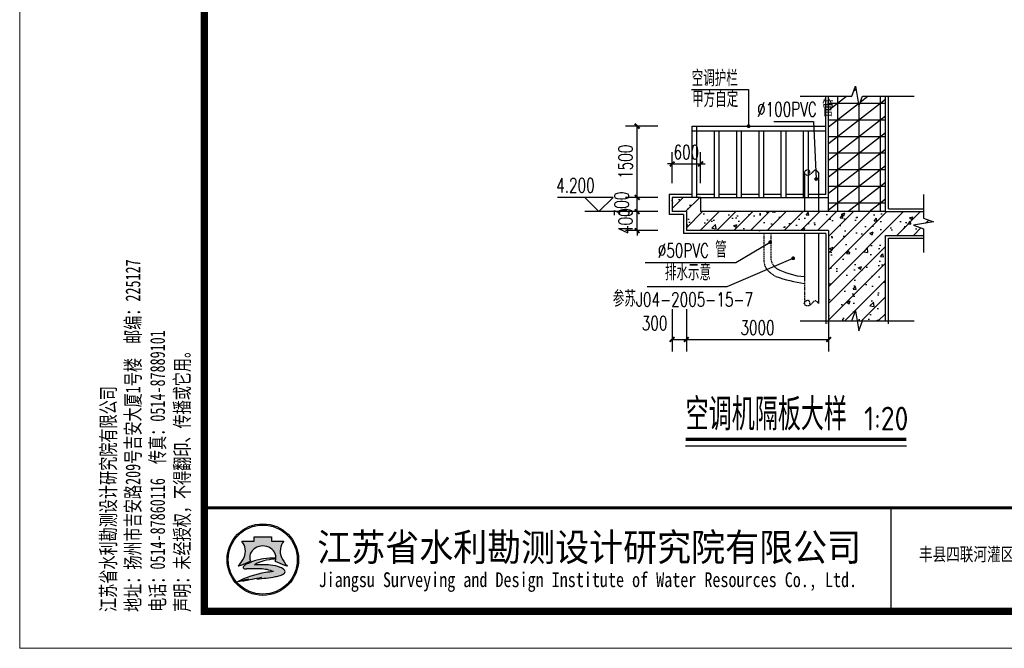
# Model space of a CAD drawing. Extents: x 88237 to 730297, y -11868 to 107702.
# Tile 29 of 49: x 544749 to 565510, y 38566 to 51807. Entities that reach past the tile are written whole.
import ezdxf
from ezdxf.enums import TextEntityAlignment as Align

# ---------------------------------------------------------------- set-up
doc = ezdxf.new("R2010")
doc.units = 0
doc.header["$LTSCALE"] = 1000
doc.header["$MEASUREMENT"] = 0
doc.linetypes.add('HIDDEN', pattern=[0.375, 0.25, -0.125])
for name, color, linetype in [('AXIS', 3, 'Continuous'), ('DIM_ELEV', 3, 'Continuous'), ('DIM_SYMB', 3, 'Continuous'), ('PUB_DIM', 3, 'Continuous'), ('PUB_TEXT', 7, 'Continuous'), ('图框', 7, 'Continuous')]:
    doc.layers.add(name, color=color, linetype=linetype)
doc.styles.add('_TCH_DIM', font='SIMPLEX', dxfattribs={"bigfont": 'GBCBIG'})
doc.styles.add('_TCH_DIM_T3', font='SIMPLEX', dxfattribs={"width": 0.7058823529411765, "bigfont": 'GBCBIG'})
doc.styles.get("Standard").update_dxf_attribs({"font": 'gbenor.shx', "bigfont": 'gbcbig.shx'})
doc.styles.add('仿宋', font='FangSong_GB2312.ttf', dxfattribs={"width": 0.7})
doc.styles.add('宋体', font='txt')
doc.dimstyles.new('_TCH_ARCH&&100', dxfattribs={"dimtxt": 297.5, "dimasz": 100, "dimexe": 250, "dimexo": 300, "dimgap": 100, "dimtad": 1, "dimdec": 0, "dimzin": 0, "dimdsep": 46, "dimtxsty": '_TCH_DIM_T3', "dimblk": 'ARCHTICK', "dimcen": 0.09, "dimclrt": 7, "dimazin": 2, "dimtfac": 1, "dimtdec": 0, "dimtix": 1, "dimtmove": 2, "dimatfit": 3, "dimfxl": 1, "dimtolj": 1, "dimtzin": 0, "dimarcsym": 0})

# ---------------------------------------------------------------- blocks, each defined once
blk = doc.blocks.new('_ArchTick')
at = {"color": 0, "linetype": 'ByBlock', "const_width": 0.4}
blk.add_lwpolyline([(-0.5, -0.5), (0.5, 0.5)], dxfattribs=at)
blk = doc.blocks.new('*D82')
at = {"layer": 'Defpoints', "color": 0}
for p in [(186152.8072581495, 486136.529816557), (186889.4960269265, 486136.529816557), (186889.4960269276, 484636.5298165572)]:
    blk.add_point(p, dxfattribs=at)
at = {"layer": 'PUB_DIM', "color": 0, "lineweight": -2}
for p, q in [((186589.4960269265, 486136.529816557), (185902.8072581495, 486136.529816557)), ((186152.8072581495, 484636.5298165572), (186152.8072581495, 486136.529816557)), ((186589.4960269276, 484636.5298165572), (185902.8072581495, 484636.5298165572))]:
    blk.add_line(p, q, dxfattribs=at)
at = {"layer": 'PUB_DIM', "color": 0, "lineweight": -2, "xscale": 100, "yscale": 100, "zscale": 100}
for p, rotation in [((186152.8072581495, 486136.529816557), 90), ((186152.8072581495, 484636.5298165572), 270)]:
    blk.add_blockref('_ArchTick', p, dxfattribs=dict(at, rotation=rotation))
at = {"layer": 'PUB_DIM', "color": 7, "insert": (185904.0572581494, 485386.5298165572), "char_height": 297.5, "attachment_point": 5, "rotation": 90, "style": '_TCH_DIM_T3'}
blk.add_mtext('\\A1;1500', dxfattribs=at)
blk = doc.blocks.new('*D83')
at = {"layer": 'Defpoints', "color": 0}
for p in [(186152.8072581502, 484636.5298165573), (186889.4960269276, 484636.5298165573), (186889.4960269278, 484336.5298165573)]:
    blk.add_point(p, dxfattribs=at)
at = {"layer": 'PUB_DIM', "color": 0, "lineweight": -2}
for p, q in [((186589.4960269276, 484636.5298165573), (185902.8072581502, 484636.5298165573)), ((186152.8072581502, 484336.5298165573), (186152.8072581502, 484636.5298165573)), ((186589.4960269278, 484336.5298165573), (185902.8072581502, 484336.5298165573))]:
    blk.add_line(p, q, dxfattribs=at)
at = {"layer": 'PUB_DIM', "color": 0, "lineweight": -2, "xscale": 100, "yscale": 100, "zscale": 100}
for p, rotation in [((186152.8072581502, 484636.5298165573), 90), ((186152.8072581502, 484336.5298165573), 270)]:
    blk.add_blockref('_ArchTick', p, dxfattribs=dict(at, rotation=rotation))
at = {"layer": 'PUB_DIM', "color": 7, "insert": (185824.4405135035, 484486.5298165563), "char_height": 297.5, "attachment_point": 5, "rotation": 90, "style": '_TCH_DIM_T3'}
blk.add_mtext('\\A1;300', dxfattribs=at)
blk = doc.blocks.new('*D84')
at = {"layer": 'Defpoints', "color": 0}
for p in [(186152.8072581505, 484336.5298165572), (186889.4960269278, 484336.5298165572), (186889.4960269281, 483936.529816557)]:
    blk.add_point(p, dxfattribs=at)
at = {"layer": 'PUB_DIM', "color": 0, "lineweight": -2}
for p, q in [((186152.8072581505, 484336.5298165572), (186152.8072581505, 484436.5298165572)), ((186589.4960269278, 484336.5298165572), (185902.8072581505, 484336.5298165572)), ((186152.8072581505, 483936.529816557), (186152.8072581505, 484336.5298165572)), ((186589.4960269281, 483936.529816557), (185902.8072581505, 483936.529816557)), ((186152.8072581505, 483936.529816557), (186152.8072581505, 483836.529816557))]:
    blk.add_line(p, q, dxfattribs=at)
at = {"layer": 'PUB_DIM', "color": 0, "lineweight": -2, "xscale": 100, "yscale": 100, "zscale": 100}
for p, rotation in [((186152.8072581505, 484336.5298165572), 270), ((186152.8072581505, 483936.529816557), 90)]:
    blk.add_blockref('_ArchTick', p, dxfattribs=dict(at, rotation=rotation))
at = {"layer": 'PUB_DIM', "color": 7, "insert": (185904.0572581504, 484136.5298165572), "char_height": 297.5, "attachment_point": 5, "rotation": 90, "style": '_TCH_DIM_T3'}
blk.add_mtext('\\A1;400', dxfattribs=at)
blk = doc.blocks.new('*D85')
at = {"layer": 'Defpoints', "color": 0}
for p in [(187489.4960269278, 485342.095486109), (186889.4960269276, 484636.5298165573), (187489.4960269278, 484636.5298165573)]:
    blk.add_point(p, dxfattribs=at)
at = {"layer": 'PUB_DIM', "color": 0, "lineweight": -2}
for p, q in [((186889.4960269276, 484936.5298165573), (186889.4960269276, 485592.095486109)), ((187489.4960269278, 484936.5298165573), (187489.4960269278, 485592.095486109)), ((186889.4960269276, 485342.095486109), (186789.4960269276, 485342.095486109)), ((186889.4960269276, 485342.095486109), (187489.4960269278, 485342.095486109)), ((187489.4960269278, 485342.095486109), (187589.4960269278, 485342.095486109))]:
    blk.add_line(p, q, dxfattribs=at)
at = {"layer": 'PUB_DIM', "color": 0, "lineweight": -2, "xscale": 100, "yscale": 100, "zscale": 100}
blk.add_blockref('_ArchTick', (186889.4960269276, 485342.095486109), dxfattribs=at)
at = {"layer": 'PUB_DIM', "color": 0, "lineweight": -2, "xscale": 100, "yscale": 100, "zscale": 100, "rotation": 180}
blk.add_blockref('_ArchTick', (187489.4960269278, 485342.095486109), dxfattribs=at)
at = {"layer": 'PUB_DIM', "color": 7, "insert": (187189.4960269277, 485590.845486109), "char_height": 297.5, "attachment_point": 5, "style": '_TCH_DIM_T3'}
blk.add_mtext('\\A1;600', dxfattribs=at)
blk = doc.blocks.new('*D86')
at = {"layer": 'Defpoints', "color": 0}
for p in [(186889.4960269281, 482583.2532058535), (187189.4960269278, 482583.2532058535), (187189.4960269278, 481643.109559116)]:
    blk.add_point(p, dxfattribs=at)
at = {"layer": 'PUB_DIM', "color": 0, "lineweight": -2}
for p, q in [((186889.4960269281, 482283.2532058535), (186889.4960269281, 481393.109559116)), ((187189.4960269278, 482283.2532058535), (187189.4960269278, 481393.109559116)), ((186889.4960269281, 481643.109559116), (187189.4960269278, 481643.109559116))]:
    blk.add_line(p, q, dxfattribs=at)
at = {"layer": 'PUB_DIM', "color": 0, "lineweight": -2, "xscale": 100, "yscale": 100, "zscale": 100, "rotation": 180}
blk.add_blockref('_ArchTick', (186889.4960269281, 481643.109559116), dxfattribs=at)
at = {"layer": 'PUB_DIM', "color": 0, "lineweight": -2, "xscale": 100, "yscale": 100, "zscale": 100}
blk.add_blockref('_ArchTick', (187189.4960269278, 481643.109559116), dxfattribs=at)
at = {"layer": 'PUB_DIM', "color": 7, "insert": (186519.4960269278, 481988.109559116), "char_height": 297.5, "attachment_point": 5, "style": '_TCH_DIM_T3'}
blk.add_mtext('\\A1;300', dxfattribs=at)
blk = doc.blocks.new('*D87')
at = {"layer": 'Defpoints', "color": 0}
for p in [(187189.4960269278, 482583.2532058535), (190189.4960269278, 482583.2532058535), (190189.4960269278, 481643.109559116)]:
    blk.add_point(p, dxfattribs=at)
at = {"layer": 'PUB_DIM', "color": 0, "lineweight": -2}
for p, q in [((187189.4960269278, 482283.2532058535), (187189.4960269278, 481393.109559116)), ((190189.4960269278, 482283.2532058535), (190189.4960269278, 481393.109559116)), ((187189.4960269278, 481643.109559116), (190189.4960269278, 481643.109559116))]:
    blk.add_line(p, q, dxfattribs=at)
at = {"layer": 'PUB_DIM', "color": 0, "lineweight": -2, "xscale": 100, "yscale": 100, "zscale": 100, "rotation": 180}
blk.add_blockref('_ArchTick', (187189.4960269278, 481643.109559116), dxfattribs=at)
at = {"layer": 'PUB_DIM', "color": 0, "lineweight": -2, "xscale": 100, "yscale": 100, "zscale": 100}
blk.add_blockref('_ArchTick', (190189.4960269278, 481643.109559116), dxfattribs=at)
at = {"layer": 'PUB_DIM', "color": 7, "insert": (188689.4960269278, 481891.859559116), "char_height": 297.5, "attachment_point": 5, "style": '_TCH_DIM_T3'}
blk.add_mtext('\\A1;3000', dxfattribs=at)
blk = doc.blocks.new('d4trtg')
h = blk.add_hatch(color=152)
h.dxf.hatch_style = 1
h.paths.add_polyline_path([(654246.3193193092, 3899725.409078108, 1), (654149.4769673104, 3899725.409078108, 1)])
h.paths.add_polyline_path([(654244.689577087, 3899725.409078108, 1), (654151.1067095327, 3899725.409078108, 1)], flags=16)
h = blk.add_hatch(color=152)
h.dxf.hatch_style = 1
edge = h.paths.add_edge_path()
edge.add_arc((654216.7300615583, 3899701.144012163), 14.62686968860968, 43.31770961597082, 70.37003522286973)
edge.add_arc((654202.9245894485, 3899662.43781051), 55.72140833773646, 70.37003522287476, 84.52854590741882)
edge.add_arc((654197.052297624, 3899601.131590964), 117.3082280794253, 84.5285459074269, 95.17746754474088)
edge.add_arc((654198.4691254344, 3899704.113250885), 18.32576248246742, 111.7965680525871, 130.9174013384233, ccw=False)
edge.add_arc((654217.4394684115, 3899656.675769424), 69.41576698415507, 98.84274785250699, 111.79656805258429, ccw=False)
edge.add_arc((654228.1102754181, 3899588.085080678), 138.8315339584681, 95.21036804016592, 98.84274785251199, ccw=False)
edge.add_ellipse((654197.8981433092, 3899728.334977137), major_axis=(-17.7501498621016, 0), ratio=0.8776980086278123, start_angle=172.6538623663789, end_angle=176.9129867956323)
edge.add_arc((654213.8325542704, 3899624.955280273), 102.5563365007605, 88.99992913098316, 98.52267106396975)
edge.add_arc((654209.8965974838, 3899651.220285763), 75.99805588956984, 98.5226710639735, 116.8491039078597)
edge.add_arc((654181.1331357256, 3899708.041207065), 12.31168505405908, 116.8491039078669, 139.2900683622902)
edge.add_arc((654173.2830714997, 3899714.795695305), 1.955690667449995, 139.2900683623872, 263.050638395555)
edge.add_arc((654175.1158058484, 3899729.831970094), 17.10324739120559, 263.0506383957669, 272.136251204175)
edge.add_arc((654186.8001782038, 3899416.594006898), 296.3525647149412, 88.46268833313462, 92.13625120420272, ccw=False)
edge.add_arc((654193.3818121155, 3899661.833379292), 51.02489061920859, 68.07113774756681, 88.46268833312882, ccw=False)
edge.add_arc((654234.506227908, 3899496.08092722), 214.2253735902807, 95.91294384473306, 98.79521578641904)
edge.add_arc((654220.8241236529, 3899584.51078353), 124.7433113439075, 98.79521578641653, 117.8496747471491)
edge.add_arc((654806.2087627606, 3897318.850026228), 2461.597634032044, 104.7703900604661, 105.15790668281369, ccw=False)
edge.add_line((654178.6340996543, 3899699.104834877), (654170.5934602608, 3899695.844113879))
edge.add_arc((654384.3496151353, 3898723.49134639), 995.5709910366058, 100.90627282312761, 102.39834375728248, ccw=False)
edge.add_line((654195.9846486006, 3899701.080338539), (654189.8745459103, 3899699.193213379))
edge.add_arc((654166.7652083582, 3899985.305806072), 287.044347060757, 274.6177604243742, 279.6944367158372)
edge.add_arc((654207.3949546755, 3899747.472955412), 45.76599921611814, 279.694436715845, 287.6119267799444)
edge.add_arc((654216.243616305, 3899719.598572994), 16.52082853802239, 287.6119267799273, 311.5140981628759)
edge.add_arc((654225.3686800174, 3899709.289677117), 2.753471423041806, 311.5140981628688, 403.3177096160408)
edge = h.paths.add_edge_path()
edge.add_arc((654242.1391779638, 3899736.786777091), 20.67819482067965, 138.9741968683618, 204.1180883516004, ccw=False)
edge.add_line((654226.5392573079, 3899750.359920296), (654209.5567490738, 3899750.359920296))
edge.add_line((654209.5567490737, 3899750.359920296), (654209.5567490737, 3899756.23053299))
edge.add_line((654209.5567490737, 3899756.23053299), (654186.2395375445, 3899756.23053299))
edge.add_line((654186.2395375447, 3899756.23053299), (654186.2395375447, 3899750.359920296))
edge.add_line((654186.2395375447, 3899750.359920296), (654169.2570293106, 3899750.359920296))
edge.add_arc((654153.6571086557, 3899736.786777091), 20.67819482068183, -24.118088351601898, 41.0258031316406, ccw=False)
edge.add_arc((654138.2813983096, 3899743.670490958), 37.52449961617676, 314.34412131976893, 335.8819116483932, ccw=False)
edge.add_arc((654157.8406418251, 3899747.198545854), 31.08765203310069, 282.3877277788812, 290.1465811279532)
edge.add_arc((654127.1774852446, 3899830.778947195), 120.1152469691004, 290.1465811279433, 296.6495194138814)
edge.add_ellipse((654197.8981433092, 3899728.334977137), major_axis=(-17.7501498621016, 0), ratio=0.8776980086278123, start_angle=176.9129867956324, end_angle=378.37473811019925, ccw=False)
edge.add_ellipse((654197.8981433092, 3899728.334977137), major_axis=(-17.7501498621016, 0), ratio=0.8776980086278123, start_angle=172.653862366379, end_angle=176.9129867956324, ccw=False)
edge.add_ellipse((654197.8981433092, 3899728.334977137), major_axis=(-17.7501498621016, 0), ratio=0.8776980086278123, start_angle=161.6252618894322, end_angle=172.653862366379, ccw=False)
edge.add_arc((654268.6188013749, 3899830.778947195), 120.1152469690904, 243.3504805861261, 249.853418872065)
edge.add_arc((654237.9556447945, 3899747.198545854), 31.08765203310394, 249.8534188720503, 257.61227222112)
edge.add_arc((654257.5148883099, 3899743.670490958), 37.52449961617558, 204.1180883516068, 225.6558786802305, ccw=False)
at = {"lineweight": 0}
for p, q in [((653868.4004973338, 3899605.327936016), (653868.4004973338, 3902577.336202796)), ((658071.2404705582, 3899605.327936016), (653868.4004973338, 3899605.327936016))]:
    blk.add_line(p, q, dxfattribs=at)
blk.add_line((655049.1983945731, 3899795.456410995), (655049.1983945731, 3899655.361745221))
at = {"lineweight": 0, "const_width": 10.0067618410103}
blk.add_lwpolyline([(654118.5695433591, 3902527.302393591), (658021.2066613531, 3902527.302393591), (658021.2066613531, 3899655.361745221), (654118.5695433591, 3899655.361745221)], close=True, dxfattribs=at)
at = {"lineweight": 0, "const_width": 4.002704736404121}
blk.add_lwpolyline([(658021.2066613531, 3899795.456410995), (654118.5695433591, 3899795.456410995)], dxfattribs=at)
at = {"color": 152}
for points in [[(654181.0529832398, 3899723.423913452, -0.02838203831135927), (654168.5479460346, 3899718.013005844, -0.03386732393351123), (654164.5097554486, 3899716.834668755, 0.09425397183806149), (654172.5302050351, 3899728.337281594, 0.2921547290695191), (654169.2570293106, 3899750.359920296), (654186.2395375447, 3899750.359920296), (654186.2395375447, 3899756.23053299), (654209.5567490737, 3899756.23053299), (654209.5567490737, 3899750.359920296), (654226.5392573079, 3899750.359920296, 0.29215472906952), (654223.2660815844, 3899728.337281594, 0.09425397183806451), (654231.2865311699, 3899716.834668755, -0.03386732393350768), (654227.2483405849, 3899718.013005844, -0.02838203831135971), (654214.7433033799, 3899723.423913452)], [(654215.6225359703, 3899727.495994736, 0.04157472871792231), (654198.6336295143, 3899726.379117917, 0.08013502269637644), (654175.5726574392, 3899719.025681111, 0.09823132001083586), (654171.8006163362, 3899716.071255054, 0.599439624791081), (654173.0464484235, 3899712.85437217, 0.03966424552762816), (654175.7533461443, 3899712.7406093, -0.01603031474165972), (654194.7507043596, 3899712.839904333, -0.08921046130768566), (654212.4373190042, 3899709.166529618, 0.01257694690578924), (654201.7504573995, 3899707.787257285, 0.08333285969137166), (654162.549863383, 3899694.805861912, -0.001690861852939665), (654178.6340996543, 3899699.104834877), (654170.5934602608, 3899695.844113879, -0.006510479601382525), (654195.9846486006, 3899701.080338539), (654189.8745459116, 3899699.193213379, 0.02215480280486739), (654215.101659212, 3899702.360502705, 0.03456031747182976), (654221.242295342, 3899703.852113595, 0.1046726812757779), (654227.1936927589, 3899707.227897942, 0.4234638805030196), (654227.3719977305, 3899711.178677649, 0.1185893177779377), (654221.6438736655, 3899714.920795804, 0.06185687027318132), (654208.2376153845, 3899717.905342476, 0.04649815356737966), (654186.4662944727, 3899717.961197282, -0.08362449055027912), (654191.6645458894, 3899721.128869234, -0.05658197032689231), (654206.7686614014, 3899725.266458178, -0.01585057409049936), (654215.5025964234, 3899726.342960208)]]:
    blk.add_lwpolyline(points, format="xyb", dxfattribs=at)
for radius in [48.42117599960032, 46.79143377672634]:
    blk.add_circle((654197.8981433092, 3899725.409078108), radius, dxfattribs=at)
blk.add_arc((654217.4394684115, 3899656.675769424), 69.41576698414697, 98.8427478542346, 111.796568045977, dxfattribs=at)
for start_param, end_param in [(2.820892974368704, 6.603884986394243), (3.013378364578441, 3.087714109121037)]:
    blk.add_ellipse((654197.8981433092, 3899728.334977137), major_axis=(-17.7501498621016, 0), ratio=0.8776980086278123, start_param=start_param, end_param=end_param, dxfattribs=at)
at = {"style": '宋体'}
for s, height, width, p in [('江苏省水利勘测设计研究院有限公司', 37.52535690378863, 0.9, (654640.1952124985, 3899742.929376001)), ('丰县四联河灌区节水配套改造项目', 18.01217131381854, 0.75, (655225.535190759, 3899732.922628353)), ('Jiangsu Surveying and Design Institute of Water Resources Co., Ltd.', 20.0135236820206, 0.8, (654638.4727689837, 3899695.522921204))]:
    blk.add_text(s, height=height, dxfattribs=dict(at, width=width)).set_placement(p, align=Align.MIDDLE)
at = {"insert": (654101.5093347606, 3899654.544439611), "char_height": 20.0135236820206, "attachment_point": 7, "rotation": 90, "style": '仿宋'}
blk.add_mtext('江苏省水利勘测设计研究院有限公司\\P地址：扬州市吉安路209号吉安大厦1号楼  邮编：225127\\P电话：0514-87860116  传真：0514-87889101\\P声明：未经授权，不得翻印、传播或它用。', dxfattribs=at)
blk = doc.blocks.new('eret')
h = blk.add_hatch()
h.set_pattern_fill('空心砖', color=8, scale=100, style=0)
h.set_pattern_definition([(0, (0, 0), (0, 350), []), (37.875, (400, 0), (-169.61527734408, 218.0766567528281), []), (90, (400, 0), (-450, 2.755364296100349e-14), [])])
h.paths.add_polyline_path([(190189.4960269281, 484336.5298165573), (191389.4960269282, 484336.5298165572), (191389.4960269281, 486767.7402831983), (190901.996026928, 486767.7402831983), (190827.4871080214, 486557.7402831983), (190753.4297761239, 486977.7402831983), (190676.996026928, 486767.7402831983), (190189.4960269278, 486767.7402831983)])
h = blk.add_hatch()
h.set_pattern_fill('钢筋混凝土', color=8, scale=100, style=0)
h.set_pattern_definition([(45, (-230727.9158752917, 649830.7596928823), (-176.7766952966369, 176.7766952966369), []), (49.99999999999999, (-230727.9158752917, 649830.7596928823), (717.2601826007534, -62.75213498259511), [75, -825]), (355, (-230727.9158752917, 649830.7596928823), (-138.751333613, 752.1921337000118), [60, -660]), (100.4514, (-230668.1441952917, 649825.5303528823), (578.5093817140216, 689.4395420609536), [63.74018999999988, -701.1421119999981]), (46.18420000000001, (-230727.9158752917, 650030.7596928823), (1067.241048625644, -165.5190143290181), [112.5, -1237.5]), (96.6356, (-230638.9791302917, 650016.9663858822), (934.6627055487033, 974.1178709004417), [95.61028799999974, -1051.712999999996]), (351.1842, (-230727.9158752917, 650030.7596928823), (934.6619451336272, 974.1186009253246), [90, -990]), (21, (-230627.9158752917, 649980.7596928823), (596.9070521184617, -402.6188906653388), [75, -825]), (326.0000000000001, (-230627.9158752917, 649980.7596928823), (243.3153319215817, 725.150045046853), [60, -660]), (71.4514, (-230578.1736422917, 649947.2080868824), (840.22262858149, 322.5304967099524), [63.74019000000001, -701.142112]), (37.50000000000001, (-230727.9158752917, 649830.7596928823), (12.15985531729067, 332.8938538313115), [0, -652, 0, -670, 0, -662.5]), (7.499999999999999, (-230727.9158752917, 649830.7596928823), (263.0695374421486, 394.4117118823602), [0, -382, 0, -637, 0, -252.5]), (327.5, (-230950.9158752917, 649830.7596928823), (533.8224361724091, -22.5548717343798), [0, -250, 0, -780, 0, -1035]), (317.5, (-231050.9158752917, 649830.7596928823), (583.1861693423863, 100.1049823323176), [0, -325, 0, -518, 0, -735])])
h.paths.add_polyline_path([(190189.4960269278, 482034.8783360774), (191389.4960269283, 482034.8783360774), (191389.4960269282, 483836.5298165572), (192190.0145451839, 483836.5298165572), (192190.0145451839, 483974.0298165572), (191980.0145451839, 484048.5387354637), (192400.0145451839, 484122.5960673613), (192190.0145451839, 484199.0298165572), (192190.0145451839, 484336.5298165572), (191389.4960269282, 484336.5298165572), (187489.4960269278, 484336.5298165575), (187489.4960269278, 484636.5298165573), (186889.4960269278, 484636.5298165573), (186889.4960269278, 484336.5298165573), (187189.4960269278, 484336.5298165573), (187189.4960269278, 483936.5298165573), (190189.4960269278, 483936.5298165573)])
at = {"color": 8}
for p, q in [((190129.4960269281, 484696.5298165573), (190129.4960269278, 486767.7402831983)), ((191449.4960269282, 484396.5298165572), (191449.4960269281, 486767.7402831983)), ((187311.5349356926, 484696.5298165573), (186829.4960269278, 484696.5298165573)), ((186829.4960269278, 484696.5298165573), (186829.4960269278, 484276.5298165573)), ((187781.5349356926, 484696.5298165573), (187411.5349356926, 484696.5298165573)), ((188251.5349356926, 484696.5298165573), (187881.5349356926, 484696.5298165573)), ((188721.5349356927, 484696.5298165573), (188351.5349356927, 484696.5298165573)), ((189191.5349356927, 484696.5298165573), (188821.5349356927, 484696.5298165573)), ((189661.5349356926, 484696.5298165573), (189291.5349356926, 484696.5298165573)), ((190129.4960269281, 484696.5298165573), (189761.5349356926, 484696.5298165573)), ((187129.4960269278, 484276.5298165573), (186829.4960269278, 484276.5298165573)), ((187129.4960269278, 484276.5298165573), (187129.4960269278, 483876.5298165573)), ((190129.4960269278, 483876.5298165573), (187129.4960269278, 483876.5298165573)), ((190129.4960269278, 483876.5298165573), (190129.4960269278, 481974.8783360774)), ((191449.4960269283, 481974.8783360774), (191449.4960269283, 483776.5298165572))]:
    blk.add_line(p, q, dxfattribs=at)
for p, q in [((190189.4960269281, 484336.5298165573), (190189.4960269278, 486767.7402831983)), ((191389.4960269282, 484336.5298165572), (191389.4960269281, 486767.7402831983)), ((187311.5349356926, 484636.5298165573), (187311.5349356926, 486136.5298165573)), ((187311.5349356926, 486136.5298165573), (190129.496026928, 486136.5298165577)), ((187311.5349356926, 486036.5298165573), (190129.496026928, 486036.5298165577)), ((187411.5349356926, 484636.5298165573), (187411.5349356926, 486136.5298165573)), ((187781.5349356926, 484636.5298165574), (187781.5349356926, 486036.5298165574)), ((187881.5349356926, 484636.5298165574), (187881.5349356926, 486036.5298165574)), ((188251.5349356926, 484636.5298165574), (188251.5349356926, 486036.5298165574)), ((188351.5349356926, 484636.5298165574), (188351.5349356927, 486036.5298165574)), ((188721.5349356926, 484636.5298165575), (188721.5349356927, 486036.5298165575)), ((188821.5349356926, 484636.5298165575), (188821.5349356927, 486036.5298165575)), ((189191.5349356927, 484636.5298165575), (189191.5349356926, 486036.5298165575)), ((189291.5349356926, 484636.5298165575), (189291.5349356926, 486036.5298165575)), ((189661.5349356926, 484636.5298165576), (189661.5349356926, 486036.5298165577)), ((189761.5349356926, 484636.5298165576), (189761.5349356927, 486036.5298165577)), ((189677.5720461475, 485156.0927578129), (189677.5720461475, 484356.529816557)), ((189977.5720461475, 485156.0927578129), (189977.5720461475, 484356.529816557)), ((187489.4960269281, 484636.5298165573), (186889.4960269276, 484636.5298165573)), ((186889.4960269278, 484636.5298165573), (186889.4960269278, 484336.5298165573)), ((187489.4960269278, 484636.5298165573), (187489.4960269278, 484336.5298165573)), ((187489.4960269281, 484636.5298165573), (190189.4960269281, 484636.5298165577)), ((191449.4960269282, 484396.5298165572), (192190.0145451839, 484396.5298165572)), ((187189.4960269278, 484336.5298165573), (186889.4960269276, 484336.5298165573)), ((187189.4960269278, 484336.5298165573), (187189.4960269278, 483936.5298165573)), ((191389.4960269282, 484336.5298165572), (187489.4960269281, 484336.5298165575)), ((191389.4960269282, 484336.5298165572), (192190.0145451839, 484336.5298165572)), ((190189.4960269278, 483936.5298165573), (187189.4960269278, 483936.5298165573)), ((189677.5720461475, 483876.5298165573), (189677.5720461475, 482902.925598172)), ((189977.5720461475, 483876.5298165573), (189977.5720461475, 482403.9933343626)), ((190189.4960269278, 483936.5298165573), (190189.4960269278, 482034.8783360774)), ((190189.4960269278, 483936.5298165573), (190189.4960269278, 482034.8783360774)), ((191389.4960269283, 482034.8783360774), (191389.4960269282, 483836.5298165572)), ((191389.4960269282, 483836.5298165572), (192190.0145451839, 483836.5298165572)), ((191449.4960269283, 483776.5298165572), (192190.0145451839, 483776.5298165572)), ((190189.4960269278, 482034.8783360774), (191389.4960269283, 482034.8783360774)), ((190189.4960269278, 481974.8783360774), (190189.4960269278, 482034.8783360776))]:
    blk.add_line(p, q)
at = {"linetype": 'HIDDEN', "ltscale": 0.1}
for p, q in [((188825.3733677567, 483856.5298165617), (188825.3733677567, 483304.0619514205)), ((188967.2188493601, 483856.5298165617), (188967.2188493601, 483382.5791853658)), ((189677.5720461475, 482902.925598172), (189677.5720461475, 482403.9933343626))]:
    blk.add_line(p, q, dxfattribs=at)
for centre, radius, start, end in [((189267.2188493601, 483382.5791853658), 300, 180, 234.0892638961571), ((189125.3733677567, 483304.0619514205), 300, 180, 228.7481944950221), ((189612.9563659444, 483860.0084623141), 1039.468527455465, 228.7481944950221, 238.8507948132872)]:
    blk.add_arc(centre, radius, start, end, dxfattribs=at)
for centre, radius, start, end in [((189800.7651834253, 484470.3671705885), 1508.090676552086, 241.9355282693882, 265.3143927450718), ((190196.3074759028, 486267.7367442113), 3482.686104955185, 251.2228485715, 261.4340950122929)]:
    blk.add_arc(centre, radius, start, end)
for points in [[(189980.0803857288, 485154.3303631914), (189911.6823141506, 485208.9862521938), (189815.9265460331, 485131.5574476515), (189711.0515457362, 485108.7838951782), (189679.1325915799, 485158.885073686), (189752.0897320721, 485222.6503836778), (189793.1279184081, 485113.3386056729)], [(189977.5720461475, 482403.9933343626), (189909.1739745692, 482458.649223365), (189813.4182064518, 482381.2204188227), (189708.5432061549, 482358.4468663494), (189676.6242519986, 482408.5480448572), (189749.5813924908, 482472.313354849), (189790.6195788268, 482363.0015768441)]]:
    blk.add_spline(points, degree=3, dxfattribs=at)
at = {"layer": 'DIM_ELEV'}
for p, q in [((185645.3882735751, 484636.5298165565), (184475.682240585, 484636.5298165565)), ((185345.3882735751, 484336.5298165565), (185045.3882735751, 484636.5298165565)), ((185345.3882735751, 484336.5298165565), (185645.3882735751, 484636.5298165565)), ((186045.3882735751, 484336.5298165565), (185045.3882735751, 484336.5298165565))]:
    blk.add_line(p, q, dxfattribs=at)
at = {"layer": 'DIM_SYMB'}
for points in [[(187294.418363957, 486906.6758425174), (188500.857734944, 486906.6758425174), (188500.857734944, 486136.5298165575)], [(189589.4960269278, 486767.7402831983), (190676.996026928, 486767.7402831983), (190753.4297761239, 486977.7402831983), (190827.4871080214, 486557.7402831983), (190901.996026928, 486767.7402831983), (191989.4960269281, 486767.7402831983)], [(189037.0321437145, 486238.8014339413), (189869.5884260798, 486238.8014339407), (189925.8338551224, 485024.9502113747)], [(192190.0145451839, 484696.5298165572), (192190.0145451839, 484199.0298165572), (192400.0145451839, 484122.5960673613), (191980.0145451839, 484048.5387354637), (192190.0145451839, 483974.0298165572), (192190.0145451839, 483476.5298165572)], [(186322.8194205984, 483264.456403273), (188235.0421591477, 483264.4564032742), (188957.7249231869, 483691.9860003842)], [(186362.0723517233, 482756.3200233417), (188046.5388949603, 482756.3200233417), (189442.4559299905, 483354.5200477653)], [(189589.4960269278, 482034.8783360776), (190676.9960269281, 482034.8783360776), (190753.429776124, 482244.8783360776), (190827.4871080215, 481824.8783360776), (190901.9960269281, 482034.8783360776), (191989.4960269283, 482034.8783360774)]]:
    blk.add_lwpolyline(points, dxfattribs=at)
at = {"layer": 'DIM_SYMB', "const_width": 40.00000000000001}
for points in [[(188500.857734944, 486156.5298165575, 1), (188500.857734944, 486116.5298165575, 1)], [(189924.9081214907, 485044.9287753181, 1), (189926.7595887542, 485004.9716474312, 1)], [(188940.511504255, 483681.802768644, 1), (188974.9383421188, 483702.1692321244, 1)], [(189424.072790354, 483346.6422195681, 1), (189460.839069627, 483362.3978759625, 1)]]:
    blk.add_lwpolyline(points, format="xyb", close=True, dxfattribs=at)
at = {"layer": 'PUB_TEXT', "style": '_TCH_DIM'}
for s, p in [('空调护栏', (187301.7076159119, 486977.792863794)), ('甲方自定', (187311.0161265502, 486537.6864808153)), ('管', (190050.8102848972, 486343.801433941)), ('管', (187796.430789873, 483369.456403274)), ('排水示意', (186737.0183892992, 482887.3838531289)), ('参苏', (185638.5609424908, 482334.8306616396))]:
    blk.add_text(s, height=337.5886524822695, dxfattribs=at).set_placement(p)
at = {"layer": 'PUB_TEXT', "style": '_TCH_DIM', "width": 0.7058823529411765}
for s, p in [('%%c100PVC', (188680.8102848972, 486343.801433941)), ('4.200', (184445.682240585, 484741.5298165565)), ('%%c50PVC', (186586.430789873, 483369.4564032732)), ('J04-2005-15-7', (186130.0503041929, 482334.8306616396))]:
    blk.add_text(s, height=297.5, dxfattribs=at).set_placement(p)
at = {"layer": 'PUB_DIM'}
for p1, p2, distance, picture, middle in [((186889.4960269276, 484636.5298165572), (186889.4960269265, 486136.529816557), 736.6887687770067, '*D82', (185904.0572581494, 485386.5298165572)), ((186889.4960269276, 484636.5298165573), (187489.4960269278, 484636.5298165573), 705.5656695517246, '*D85', (187189.4960269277, 485590.845486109)), ((186889.4960269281, 483936.529816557), (186889.4960269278, 484336.5298165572), 736.6887687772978, '*D84', (185904.0572581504, 484136.5298165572)), ((187189.4960269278, 482583.2532058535), (190189.4960269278, 482583.2532058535), -940.1436467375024, '*D87', (188689.4960269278, 481891.859559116))]:
    dim = blk.add_aligned_dim(p1=p1, p2=p2, distance=distance, dimstyle='_TCH_ARCH&&100', dxfattribs=at)
    dim.commit()
    dim.dimension.update_dxf_attribs({"geometry": picture, "text_midpoint": middle})
for base, p1, p2, angle, picture, middle in [((186152.8072581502, 484636.5298165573), (186889.4960269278, 484336.5298165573), (186889.4960269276, 484636.5298165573), 90.00000000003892, '*D83', (185824.4405135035, 484486.5298165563)), ((187189.4960269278, 481643.109559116), (186889.4960269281, 482583.2532058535), (187189.4960269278, 482583.2532058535), 0, '*D86', (186519.4960269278, 481988.109559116))]:
    dim = blk.add_linear_dim(base=base, p1=p1, p2=p2, angle=angle, dimstyle='_TCH_ARCH&&100', dxfattribs=at)
    dim.commit()
    dim.dimension.update_dxf_attribs({"geometry": picture, "text_midpoint": middle, "dimtype": 161})

msp = doc.modelspace()

# ---------------------------------------------------------------- linework, layer by layer
at = {"layer": 'AXIS', "const_width": 70}
msp.add_lwpolyline([(558789.4308886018, 42970.26503770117), (563445.0426605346, 42970.26503770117)], dxfattribs=at)
at = {"layer": 'AXIS'}
msp.add_lwpolyline([(558789.4308886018, 42830.26503770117), (563445.0426605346, 42830.26503770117)], dxfattribs=at)

# ---------------------------------------------------------------- block references
msp.add_blockref('eret', (371616.4399976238, -436572.7186325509))
at = {"layer": '图框', "xscale": 15.55714379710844, "yscale": 15.55714381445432, "zscale": 15.5571438}
msp.add_blockref('d4trtg', (-9627575.710843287, -60628155.24865167), dxfattribs=at)

# ---------------------------------------------------------------- texts
at = {"layer": 'PUB_TEXT'}
for s, height, p in [('空调机隔板大样', 675.177304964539, (558789.4308886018, 43154.94588876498)), ('1:20', 500, (562553.0479098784, 43154.94588876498))]:
    msp.add_text(s, height=height, dxfattribs=at).set_placement(p)

doc.saveas('drawing.dxf')
